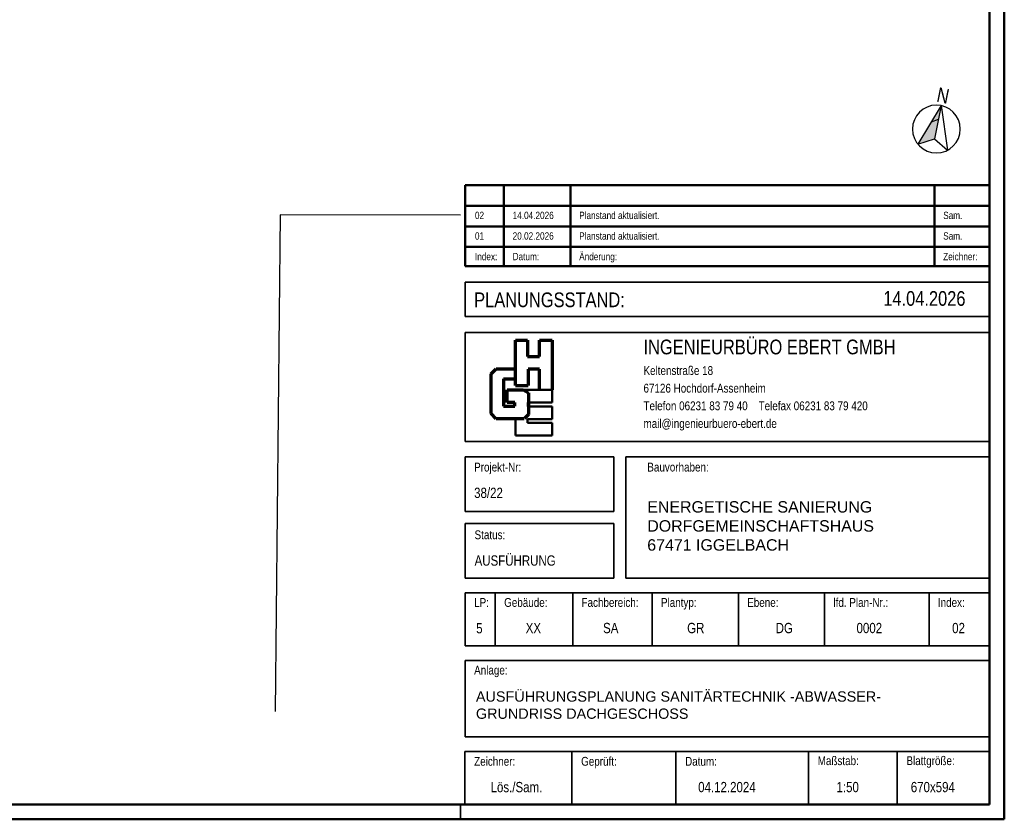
# Model space of a CAD drawing. Extents: x -138 to 532, y -135 to 459.
# Tile 3 of 4: x 197 to 532, y -135 to 137. Entities that reach past the tile are written whole.
import ezdxf

# ---------------------------------------------------------------- set-up
doc = ezdxf.new("R2010")
doc.units = 0
doc.layers.get('0').update_dxf_attribs({"lineweight": 35})
for name, color, linetype, lineweight in [('5_DG-BESTAND', 7, 'Continuous', 25), ('L_Index', 7, 'Continuous', 50), ('Nordpfeil', 7, 'Continuous', 25), ('Plankopf', 7, 'Continuous', 35), ('Plannummer', 7, 'Continuous', 35)]:
    doc.layers.add(name, color=color, linetype=linetype, lineweight=lineweight)
doc.layers.add('Rahmen', color=7, linetype='Continuous', lineweight=35, true_color=0x009900)
doc.styles.add('Arial', font='arial.ttf')

# ---------------------------------------------------------------- blocks, each defined once
blk = doc.blocks.new('Schraffur-A07AMJ5V1N', base_point=(502.58, 94.22))
at = {"color": 0, "linetype": 'ByBlock', "lineweight": -2, "ltscale": 0.25}
blk.add_solid([(508.17, 96.08), (502.58, 94.22), (510.48, 107.36)], dxfattribs=at)
blk = doc.blocks.new('Referenz-A07AMJ5Z1N', base_point=(-119.89, -98.77))
at = {"layer": '5_DG-BESTAND', "color": 0, "lineweight": -2}
for p, q in [((285.55, 70.2), (283.89, -98.77)), ((346.96, 70.11), (285.55, 70.2))]:
    blk.add_line(p, q, dxfattribs=at)

msp = doc.modelspace()

# ---------------------------------------------------------------- linework, layer by layer
at = {"layer": 'L_Index', "linetype": 'Continuous', "lineweight": 50, "ltscale": 0.025}
for p, q in [((526.94, 80.28), (348.58, 80.28)), ((348.58, 80.28), (348.58, 52.78)), ((361.68, 80.28), (361.68, 52.78)), ((384.32, 80.28), (384.32, 52.78)), ((508.17, 80.28), (508.17, 52.78)), ((526.94, 73.28), (348.58, 73.28)), ((526.94, 66.28), (348.58, 66.28)), ((526.94, 59.28), (348.58, 59.28)), ((526.94, 52.78), (348.58, 52.78))]:
    msp.add_line(p, q, dxfattribs=at)
at = {"layer": 'Nordpfeil', "ltscale": 0.25}
for p, q in [((510.48, 107.36), (502.58, 94.22)), ((510.48, 107.36), (508.17, 96.08)), ((510.48, 107.36), (512.58, 92.17)), ((507.2, 101.9), (509.53, 102.72)), ((502.58, 94.22), (508.17, 96.08)), ((508.17, 96.08), (512.58, 92.17))]:
    msp.add_line(p, q, dxfattribs=at)
at = {"layer": 'Nordpfeil', "color": 7, "ltscale": 0.25, "extrusion": (0, 0, -1)}
msp.add_circle((-508.85, 99.4, -42.75), 8.13, dxfattribs=at)
at = {"layer": 'Plankopf', "color": 7, "linetype": 'Continuous', "lineweight": 35, "ltscale": 0.35}
for p, q in [((348.58, 35.65), (348.58, 47.32)), ((526.96, 47.32), (348.58, 47.32)), ((348.58, 35.65), (526.96, 35.65)), ((526.96, 30.19), (348.58, 30.19)), ((348.58, 30.19), (348.58, -6.93)), ((348.58, -6.93), (526.96, -6.93)), ((348.58, -12.09), (348.58, -30.65)), ((399.1, -12.09), (348.58, -12.09)), ((399.1, -30.65), (399.1, -12.09)), ((403.23, -12.09), (403.23, -53.33)), ((526.96, -12.09), (403.23, -12.09)), ((348.58, -30.65), (399.1, -30.65)), ((399.1, -34.77), (348.58, -34.77)), ((348.58, -34.77), (348.58, -53.33)), ((399.1, -53.33), (399.1, -34.77)), ((348.58, -53.33), (399.1, -53.33)), ((403.23, -53.33), (526.96, -53.33)), ((348.58, -107.38), (526.96, -107.38))]:
    msp.add_line(p, q, dxfattribs=at)
at = {"layer": 'Plankopf', "color": 173, "linetype": 'Continuous', "lineweight": 70, "ltscale": 0.7, "true_color": 0x4e4eec}
for p, q in [((365.65, 12.13), (365.65, 27.58)), ((365.65, 27.58), (369.75, 27.58)), ((369.75, 27.58), (369.75, 22.01)), ((373.84, 27.58), (378.13, 27.58)), ((373.84, 22.01), (373.84, 27.58)), ((378.13, 27.58), (378.13, 10.72)), ((369.75, 22.01), (373.84, 22.01)), ((373.84, 17.71), (369.99, 17.71)), ((369.99, 17.71), (369.99, 12.13)), ((373.84, 10.72), (373.84, 17.71)), ((365.65, 12.13), (369.99, 12.13))]:
    msp.add_line(p, q, dxfattribs=at)
at = {"layer": 'Plankopf', "color": 13, "linetype": 'Continuous', "lineweight": 70, "ltscale": 0.7, "true_color": 0xec4e4e}
for p, q in [((357.37, 16.12), (359.05, 17.81)), ((359.05, 17.81), (365.65, 17.81)), ((357.37, 2.61), (357.37, 16.12)), ((361.56, 14.4), (361.56, 5.17)), ((361.56, 14.4), (365.65, 14.4)), ((362.79, 10.7), (368.31, 10.7)), ((362.79, 6.4), (362.79, 10.7)), ((368.31, 10.7), (370.07, 9.68)), ((370.07, 9.68), (370.07, 2.31)), ((361.56, 5.17), (365.45, 5.17)), ((365.45, 6.4), (362.79, 6.4)), ((365.45, 5.17), (365.45, 6.4)), ((370.07, 5.03), (370.07, 6.34)), ((359.11, 0.87), (357.37, 2.61)), ((368.64, 0.87), (359.11, 0.87)), ((370.07, 2.31), (368.68, 0.92))]:
    msp.add_line(p, q, dxfattribs=at)
at = {"layer": 'Plankopf', "color": 40, "linetype": 'Continuous', "lineweight": 50, "ltscale": 0.5, "true_color": 0xffd600}
for p, q in [((378.13, 10.7), (368.35, 10.7)), ((378.13, 6.34), (378.13, 10.7)), ((370.09, 6.34), (378.13, 6.34)), ((378.13, 5.03), (370.09, 5.03)), ((378.13, 5.03), (378.13, 0.73)), ((365.65, -4.85), (365.65, 0.85)), ((369.75, 0.73), (378.13, 0.73)), ((369.75, -0.58), (369.75, 0.73)), ((378.13, -0.58), (369.75, -0.58)), ((378.13, -4.87), (378.13, -0.58)), ((365.65, -4.85), (378.13, -4.85))]:
    msp.add_line(p, q, dxfattribs=at)
at = {"layer": 'Plankopf', "color": 7, "linetype": 'Continuous', "lineweight": 35, "ltscale": 0.0455}
for p, q in [((527.08, -58.34), (348.58, -58.34)), ((348.58, -76.35), (348.58, -58.34)), ((358.79, -76.35), (358.79, -58.34)), ((385.12, -76.35), (385.12, -58.34)), ((412.15, -76.35), (412.15, -58.34)), ((441.49, -76.35), (441.49, -58.34)), ((470.82, -76.35), (470.82, -58.34)), ((506.35, -76.35), (506.35, -58.34))]:
    msp.add_line(p, q, dxfattribs=at)
at = {"layer": 'Plankopf', "linetype": 'Continuous', "lineweight": 35, "ltscale": 0.035}
for p, q in [((527.08, -76.35), (348.58, -76.35)), ((526.96, -112.38), (348.46, -112.38))]:
    msp.add_line(p, q, dxfattribs=at)
at = {"layer": 'Plankopf', "linetype": 'Continuous', "lineweight": 35, "ltscale": 3.5}
for p, q in [((348.58, -81.36), (348.58, -107.38)), ((348.58, -81.36), (526.47, -81.36)), ((348.46, -112.38), (348.46, -130.39)), ((384.85, -130.39), (384.85, -112.38)), ((420.24, -130.39), (420.24, -112.38)), ((465.35, -130.39), (465.35, -112.38)), ((495.54, -130.39), (495.54, -112.38))]:
    msp.add_line(p, q, dxfattribs=at)
at = {"layer": 'Plankopf', "linetype": 'Continuous', "lineweight": 25, "ltscale": 0.025}
msp.add_line((526.96, -130.39), (348.46, -130.39), dxfattribs=at)
at = {"layer": 'Rahmen', "ltscale": 0.35}
msp.add_line((346.96, -135.39), (346.96, -130.4), dxfattribs=at)
at = {"layer": 'Rahmen', "lineweight": 50, "ltscale": 0.5}
for points in [[(531.96, -135.39), (531.96, 458.61), (-138.04, 458.61), (-138.04, -135.39), (181.96, -135.39), (431.96, -135.39), (531.96, -135.39)], [(526.96, -130.39), (526.96, 453.61), (-118.04, 453.61), (-118.04, -130.39), (176.96, -130.39), (426.96, -130.39), (526.96, -130.39)]]:
    msp.add_lwpolyline(points, close=True, dxfattribs=at)

# ---------------------------------------------------------------- block references
at = {"color": 251, "lineweight": 25, "ltscale": 0.25, "true_color": 0x585858}
msp.add_blockref('Referenz-A07AMJ5Z1N', (-119.89, -98.77), dxfattribs=at)
at = {"layer": 'Nordpfeil', "ltscale": 0.25}
msp.add_blockref('Schraffur-A07AMJ5V1N', (502.58, 94.22), dxfattribs=at)

# ---------------------------------------------------------------- texts
at = {"layer": 'L_Index', "linetype": 'Continuous', "lineweight": 25, "ltscale": 0.625, "style": 'Arial', "width": 0.8}
msp.add_text('N', height=5, rotation=348.4972, dxfattribs=at).set_placement((508.65, 108.76))
for s, p in [('02', (351.86, 68.78, 10.74)), ('14.04.2026', (364.68, 68.78, 10.74)), ('Planstand aktualisiert.', (387.32, 68.78, 10.74)), ('Sam.', (511.17, 68.78, 10.74)), ('01', (351.86, 61.78, 10.74)), ('20.02.2026', (364.68, 61.78, 10.74)), ('Planstand aktualisiert.', (387.32, 61.78, 10.74)), ('Sam.', (511.17, 61.78, 10.74)), ('Index:', (351.86, 54.78, 10.74)), ('Datum:', (364.68, 54.78, 10.74)), ('Änderung:', (387.32, 54.78, 10.74)), ('Zeichner:', (511.17, 54.78, 10.74))]:
    msp.add_text(s, height=2.5, dxfattribs=at).set_placement(p)
at = {"layer": 'Plankopf', "linetype": 'Continuous', "ltscale": 0.035, "style": 'Arial', "width": 0.8}
msp.add_text('PLANUNGSSTAND:', height=5.004, dxfattribs=at).set_placement((351.58, 38.81, 10.75))
at = {"layer": 'Plankopf', "linetype": 'Continuous', "lineweight": 50, "ltscale": 0.5, "style": 'Arial', "width": 0.8}
msp.add_text('INGENIEURBÜRO EBERT GMBH', height=5.004, dxfattribs=at).set_placement((409.2, 22.77, -5.59))
at = {"layer": 'Plankopf', "linetype": 'Continuous', "lineweight": 25, "ltscale": 0.25, "style": 'Arial', "width": 0.8}
for s, p in [('Keltenstraße 18', (409.2, 15.76, 10.75)), ('67126 Hochdorf-Assenheim', (409.2, 9.75, 10.75)), ('Telefon 06231 83 79 40    Telefax 06231 83 79 420 ', (409.2, 3.75, 10.75)), ('mail@ingenieurbuero-ebert.de', (409.2, -2.25, 10.75))]:
    msp.add_text(s, height=3.0024, dxfattribs=at).set_placement(p)
at = {"layer": 'Plankopf', "linetype": 'Continuous', "lineweight": 25, "ltscale": 2.5, "style": 'Arial', "width": 0.8}
for s, height, p in [('Projekt-Nr:', 3.0024, (351.58, -17.09, 10.75)), ('Bauvorhaben:', 3.0024, (410.5, -17.09, 10.75)), ('Anlage:', 3.002, (351.58, -86.15, 10.75)), ('Geprüft:', 3.002, (387.98, -117.17, 10.75)), ('Maßstab:', 3.002, (468.47, -116.96, 10.75)), ('Blattgröße:', 3.0024, (498.67, -116.96, 10.75)), ('Zeichner:', 3.002, (351.58, -117.17, 10.75)), ('Datum:', 3.002, (423.36, -117.17, 10.75))]:
    msp.add_text(s, height=height, dxfattribs=at).set_placement(p)
at = {"layer": 'Plankopf', "linetype": 'Continuous', "lineweight": 25, "ltscale": 3.125, "style": 'Arial', "width": 0.8}
for s, height, p in [('Status:', 3.002, (351.73, -40.11, 10.75)), ('LP:', 3.002, (351.58, -63.13, 10.75)), ('Gebäude:', 3.002, (361.79, -63.13, 10.75)), ('Fachbereich:', 3.0024, (388.12, -63.13, 10.75)), ('Plantyp:', 3.002, (415.15, -63.13, 10.75)), ('Ebene:', 3.002, (444.49, -63.13, 10.75)), ('lfd. Plan-Nr.:', 3.0024, (473.83, -63.13, 10.75)), ('Index:', 3.002, (509.36, -63.13, 10.75))]:
    msp.add_text(s, height=height, dxfattribs=at).set_placement(p)
at = {"layer": 'Plankopf', "ltscale": 0.35, "attachment_point": 1, "style": 'Arial'}
for s, insert, char_height, width in [('ENERGETISCHE SANIERUNG DORFGEMEINSCHAFTSHAUS \\P67471 IGGELBACH', (410.48, -27.18), 3.8831, 131.9047), ('\\pt38.779888;AUSFÜHRUNGSPLANUNG SANITÄRTECHNIK -ABWASSER-\\PGRUNDRISS DACHGESCHOSS', (352.19, -91.87), 3.5028, 178.5805)]:
    msp.add_mtext(s, dxfattribs=dict(at, insert=insert, char_height=char_height, width=width))
at = {"layer": 'Plankopf', "ltscale": 0.35, "style": 'Arial', "width": 0.8}
for tag, p, height in [('14.04.2026', (490.78, 39.27), 5), ('38/22', (351.58, -26.1), 3.5), ('AUSFÜHRUNG', (351.73, -49.12), 3.5), ('Lös./Sam.', (357.17, -126.18), 3.5), ('04.12.2024', (427.8, -126.18), 3.5), ('1:50', (474.86, -126.18), 3.5), ('670x594', (500.14, -126.18), 3.5)]:
    msp.add_attdef(tag, p, '', height=height, dxfattribs=at)
at = {"layer": 'Plannummer', "linetype": 'Continuous', "ltscale": 4.375, "style": 'Arial', "width": 0.8}
for s, height, p in [('5', 3.5, (352.27, -72.14, 10.75)), ('XX', 3.503, (369.12, -72.08, 10.75)), ('SA', 3.503, (395.45, -72.08, 10.75)), ('GR', 3.503, (424.05, -72.08, 10.75)), ('DG', 3.503, (454.17, -72.08, 10.75)), ('0002', 3.503, (481.68, -72.08, 10.75)), ('02', 3.503, (514.22, -72.08, 10.75))]:
    msp.add_text(s, height=height, dxfattribs=at).set_placement(p)

doc.saveas('drawing.dxf')
